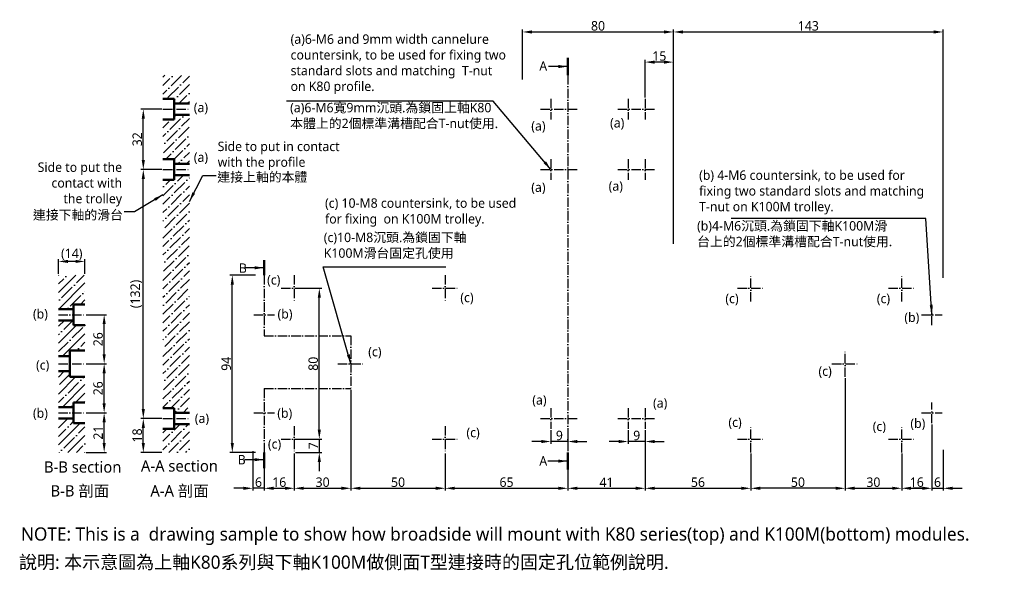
# Model space of a CAD drawing. Header units: millimetres. Extents: x 276 to 798, y 189 to 481.
import ezdxf

# ---------------------------------------------------------------- set-up
doc = ezdxf.new("R2010")
doc.units = ezdxf.units.MM
doc.linetypes.add('中心線5', pattern=[7.2, 5, -1, 0.2, -1])
doc.layers.add('中心線', color=5, linetype='中心線5')
doc.layers.add('標註線', color=3, linetype='Continuous')
doc.styles.get("Standard").update_dxf_attribs({"font": 'msjh.ttf'})
doc.dimstyles.new('ISO-25', dxfattribs={"dimtxt": 5, "dimasz": 5, "dimexe": 1.25, "dimexo": 0.625, "dimtad": 1, "dimdec": 8, "dimtxsty": 'Standard', "dimcen": 2.5, "dimadec": 0, "dimazin": 0, "dimtfac": 1, "dimtdec": 8, "dimtmove": 0, "dimatfit": 3, "dimfxl": 0, "dimarcsym": 0})

# ---------------------------------------------------------------- blocks, each defined once
blk = doc.blocks.new('*D1')
at = {"layer": 'Defpoints', "color": 0}
for p in [(310.21, 272.39), (320.39, 272.39), (310.21, 251.39)]:
    blk.add_point(p, dxfattribs=at)
at = {"layer": '標註線', "color": 0, "lineweight": -2}
for p, q in [((310.83, 272.39), (321.64, 272.39)), ((320.39, 256.39), (320.39, 267.39)), ((310.83, 251.39), (321.64, 251.39))]:
    blk.add_line(p, q, dxfattribs=at)
at = {"layer": '標註線', "color": 0}
for points in [[(319.56, 267.39), (321.23, 267.39), (320.39, 272.39)], [(319.56, 256.39), (321.23, 256.39), (320.39, 251.39)]]:
    blk.add_solid(points, dxfattribs=at)
at = {"layer": '標註線', "color": 0, "insert": (317.21, 261.89), "char_height": 5, "attachment_point": 5, "rotation": 90}
blk.add_mtext('21', dxfattribs=at)
blk = doc.blocks.new('*D2')
at = {"layer": 'Defpoints', "color": 0}
for p in [(296.21, 352.65), (296.21, 345.39), (310.21, 345.39)]:
    blk.add_point(p, dxfattribs=at)
at = {"layer": '標註線', "color": 0, "lineweight": -2}
for p, q in [((296.21, 346.02), (296.21, 353.9)), ((305.21, 352.65), (301.21, 352.65)), ((310.21, 346.02), (310.21, 353.9))]:
    blk.add_line(p, q, dxfattribs=at)
at = {"layer": '標註線', "color": 0}
for points in [[(301.21, 353.48), (301.21, 351.82), (296.21, 352.65)], [(305.21, 353.48), (305.21, 351.82), (310.21, 352.65)]]:
    blk.add_solid(points, dxfattribs=at)
at = {"layer": '標註線', "color": 0, "insert": (303.21, 356.4), "char_height": 5, "attachment_point": 5}
blk.add_mtext('(14)', dxfattribs=at)
blk = doc.blocks.new('*D3')
at = {"layer": 'Defpoints', "color": 0}
for p in [(399.21, 252.77), (405.21, 251.39), (399.21, 232.38)]:
    blk.add_point(p, dxfattribs=at)
at = {"layer": '標註線', "color": 0, "lineweight": -2}
for p, q in [((399.21, 252.14), (399.21, 231.13)), ((405.21, 250.77), (405.21, 231.13)), ((394.21, 232.38), (389.21, 232.38)), ((405.21, 232.38), (399.21, 232.38)), ((410.21, 232.38), (415.21, 232.38))]:
    blk.add_line(p, q, dxfattribs=at)
at = {"layer": '標註線', "color": 0}
for points in [[(394.21, 233.22), (394.21, 231.55), (399.21, 232.38)], [(410.21, 233.22), (410.21, 231.55), (405.21, 232.38)]]:
    blk.add_solid(points, dxfattribs=at)
at = {"layer": '標註線', "color": 0, "insert": (402.21, 235.59), "char_height": 5, "attachment_point": 5}
blk.add_mtext('6', dxfattribs=at)
blk = doc.blocks.new('*D4')
at = {"layer": 'Defpoints', "color": 0}
for p in [(388.33, 345.39), (401.21, 345.39), (401.21, 251.39)]:
    blk.add_point(p, dxfattribs=at)
at = {"layer": '標註線', "color": 0, "lineweight": -2}
for p, q in [((400.59, 345.39), (387.08, 345.39)), ((388.33, 256.39), (388.33, 340.39)), ((400.59, 251.39), (387.08, 251.39))]:
    blk.add_line(p, q, dxfattribs=at)
at = {"layer": '標註線', "color": 0}
for points in [[(387.5, 340.39), (389.17, 340.39), (388.33, 345.39)], [(387.5, 256.39), (389.17, 256.39), (388.33, 251.39)]]:
    blk.add_solid(points, dxfattribs=at)
at = {"layer": '標註線', "color": 0, "insert": (385.12, 298.39), "char_height": 5, "attachment_point": 5, "rotation": 90}
blk.add_mtext('94', dxfattribs=at)
blk = doc.blocks.new('*D5')
at = {"layer": 'Defpoints', "color": 0}
for p in [(765.21, 474.29), (622.21, 361.39), (765.21, 343.39)]:
    blk.add_point(p, dxfattribs=at)
at = {"layer": '標註線', "color": 0, "lineweight": -2}
for p, q in [((622.21, 362.02), (622.21, 475.54)), ((765.21, 344.02), (765.21, 475.54)), ((627.21, 474.29), (760.21, 474.29))]:
    blk.add_line(p, q, dxfattribs=at)
at = {"layer": '標註線', "color": 0}
for points in [[(627.21, 475.12), (627.21, 473.46), (622.21, 474.29)], [(760.21, 475.12), (760.21, 473.46), (765.21, 474.29)]]:
    blk.add_solid(points, dxfattribs=at)
at = {"layer": '標註線', "color": 0, "insert": (693.71, 477.51), "char_height": 5, "attachment_point": 5}
blk.add_mtext('143', dxfattribs=at)
blk = doc.blocks.new('*D6')
at = {"layer": 'Defpoints', "color": 0}
for p in [(341.15, 269.39), (351.58, 269.39), (351.58, 251.39)]:
    blk.add_point(p, dxfattribs=at)
at = {"layer": '標註線', "color": 0, "lineweight": -2}
for p, q in [((350.95, 269.39), (339.9, 269.39)), ((341.15, 256.39), (341.15, 264.39)), ((350.95, 251.39), (339.9, 251.39))]:
    blk.add_line(p, q, dxfattribs=at)
at = {"layer": '標註線', "color": 0}
for points in [[(340.31, 264.39), (341.98, 264.39), (341.15, 269.39)], [(340.31, 256.39), (341.98, 256.39), (341.15, 251.39)]]:
    blk.add_solid(points, dxfattribs=at)
at = {"layer": '標註線', "color": 0, "insert": (337.92, 260.39), "char_height": 5, "attachment_point": 5, "rotation": 90}
blk.add_mtext('18', dxfattribs=at)
blk = doc.blocks.new('*D9')
at = {"layer": 'Defpoints', "color": 0}
for p in [(310.21, 298.39), (320.39, 298.39), (310.21, 272.39)]:
    blk.add_point(p, dxfattribs=at)
at = {"layer": '標註線', "color": 0, "lineweight": -2}
for p, q in [((310.83, 298.39), (321.64, 298.39)), ((320.39, 277.39), (320.39, 293.39)), ((310.83, 272.39), (321.64, 272.39))]:
    blk.add_line(p, q, dxfattribs=at)
at = {"layer": '標註線', "color": 0}
for points in [[(319.56, 293.39), (321.23, 293.39), (320.39, 298.39)], [(319.56, 277.39), (321.23, 277.39), (320.39, 272.39)]]:
    blk.add_solid(points, dxfattribs=at)
at = {"layer": '標註線', "color": 0, "insert": (317.18, 285.39), "char_height": 5, "attachment_point": 5, "rotation": 90}
blk.add_mtext('26', dxfattribs=at)
blk = doc.blocks.new('*D10')
at = {"layer": 'Defpoints', "color": 0}
for p in [(310.21, 324.39), (320.39, 324.39), (310.21, 298.39)]:
    blk.add_point(p, dxfattribs=at)
at = {"layer": '標註線', "color": 0, "lineweight": -2}
for p, q in [((310.83, 324.39), (321.64, 324.39)), ((320.39, 303.39), (320.39, 319.39)), ((310.83, 298.39), (321.64, 298.39))]:
    blk.add_line(p, q, dxfattribs=at)
at = {"layer": '標註線', "color": 0}
for points in [[(319.56, 319.39), (321.23, 319.39), (320.39, 324.39)], [(319.56, 303.39), (321.23, 303.39), (320.39, 298.39)]]:
    blk.add_solid(points, dxfattribs=at)
at = {"layer": '標註線', "color": 0, "insert": (317.18, 311.39), "char_height": 5, "attachment_point": 5, "rotation": 90}
blk.add_mtext('26', dxfattribs=at)
blk = doc.blocks.new('*D11')
at = {"layer": 'Defpoints', "color": 0}
for p in [(607.21, 263.89), (566.21, 251.39), (607.21, 232.38)]:
    blk.add_point(p, dxfattribs=at)
at = {"layer": '標註線', "color": 0, "lineweight": -2}
for p, q in [((607.21, 263.27), (607.21, 231.13)), ((566.21, 250.77), (566.21, 231.13)), ((571.21, 232.38), (602.21, 232.38))]:
    blk.add_line(p, q, dxfattribs=at)
at = {"layer": '標註線', "color": 0}
for points in [[(571.21, 233.22), (571.21, 231.55), (566.21, 232.38)], [(602.21, 233.22), (602.21, 231.55), (607.21, 232.38)]]:
    blk.add_solid(points, dxfattribs=at)
at = {"layer": '標註線', "color": 0, "insert": (586.71, 235.57), "char_height": 5, "attachment_point": 5}
blk.add_mtext('41', dxfattribs=at)
blk = doc.blocks.new('*D12')
at = {"layer": 'Defpoints', "color": 0}
for p in [(759.21, 266.89), (765.21, 253.39), (765.21, 232.38)]:
    blk.add_point(p, dxfattribs=at)
at = {"layer": '標註線', "color": 0, "lineweight": -2}
for p, q in [((759.21, 266.27), (759.21, 231.13)), ((765.21, 252.77), (765.21, 231.13)), ((754.21, 232.38), (749.21, 232.38)), ((759.21, 232.38), (765.21, 232.38)), ((770.21, 232.38), (775.21, 232.38))]:
    blk.add_line(p, q, dxfattribs=at)
at = {"layer": '標註線', "color": 0}
for points in [[(754.21, 233.22), (754.21, 231.55), (759.21, 232.38)], [(770.21, 233.22), (770.21, 231.55), (765.21, 232.38)]]:
    blk.add_solid(points, dxfattribs=at)
at = {"layer": '標註線', "color": 0, "insert": (762.21, 235.59), "char_height": 5, "attachment_point": 5}
blk.add_mtext('6', dxfattribs=at)
blk = doc.blocks.new('*D13')
at = {"layer": 'Defpoints', "color": 0}
for p in [(607.21, 458.31), (622.21, 448.39), (607.21, 438.89)]:
    blk.add_point(p, dxfattribs=at)
at = {"layer": '標註線', "color": 0, "lineweight": -2}
for p, q in [((607.21, 439.52), (607.21, 459.56)), ((622.21, 449.02), (622.21, 459.56)), ((617.21, 458.31), (612.21, 458.31))]:
    blk.add_line(p, q, dxfattribs=at)
at = {"layer": '標註線', "color": 0}
for points in [[(612.21, 459.14), (612.21, 457.47), (607.21, 458.31)], [(617.21, 459.14), (617.21, 457.47), (622.21, 458.31)]]:
    blk.add_solid(points, dxfattribs=at)
at = {"layer": '標註線', "color": 0, "insert": (614.71, 461.53), "char_height": 5, "attachment_point": 5}
blk.add_mtext('15', dxfattribs=at)
blk = doc.blocks.new('*D14')
at = {"layer": 'Defpoints', "color": 0}
for p in [(557.21, 263.89), (566.21, 263.89), (557.21, 257.16)]:
    blk.add_point(p, dxfattribs=at)
at = {"layer": '標註線', "color": 0, "lineweight": -2}
for p, q in [((557.21, 263.27), (557.21, 255.91)), ((566.21, 263.27), (566.21, 255.91)), ((552.21, 257.16), (547.21, 257.16)), ((566.21, 257.16), (557.21, 257.16)), ((571.21, 257.16), (576.21, 257.16))]:
    blk.add_line(p, q, dxfattribs=at)
at = {"layer": '標註線', "color": 0}
for points in [[(552.21, 257.99), (552.21, 256.33), (557.21, 257.16)], [(571.21, 257.99), (571.21, 256.33), (566.21, 257.16)]]:
    blk.add_solid(points, dxfattribs=at)
at = {"layer": '標註線', "color": 0, "insert": (561.71, 260.37), "char_height": 5, "attachment_point": 5}
blk.add_mtext('9', dxfattribs=at)
blk = doc.blocks.new('*D15')
at = {"layer": 'Defpoints', "color": 0}
for p in [(598.21, 263.89), (607.21, 263.89), (598.21, 257.16)]:
    blk.add_point(p, dxfattribs=at)
at = {"layer": '標註線', "color": 0, "lineweight": -2}
for p, q in [((598.21, 263.27), (598.21, 255.91)), ((607.21, 263.27), (607.21, 255.91)), ((593.21, 257.16), (588.21, 257.16)), ((607.21, 257.16), (598.21, 257.16)), ((612.21, 257.16), (617.21, 257.16))]:
    blk.add_line(p, q, dxfattribs=at)
at = {"layer": '標註線', "color": 0}
for points in [[(593.21, 257.99), (593.21, 256.33), (598.21, 257.16)], [(612.21, 257.99), (612.21, 256.33), (607.21, 257.16)]]:
    blk.add_solid(points, dxfattribs=at)
at = {"layer": '標註線', "color": 0, "insert": (602.71, 260.37), "char_height": 5, "attachment_point": 5}
blk.add_mtext('9', dxfattribs=at)
blk = doc.blocks.new('*D16')
at = {"layer": 'Defpoints', "color": 0}
for p in [(451.21, 285.24), (421.21, 251.39), (451.21, 232.38)]:
    blk.add_point(p, dxfattribs=at)
at = {"layer": '標註線', "color": 0, "lineweight": -2}
for p, q in [((451.21, 284.62), (451.21, 231.13)), ((421.21, 250.77), (421.21, 231.13)), ((426.21, 232.38), (446.21, 232.38))]:
    blk.add_line(p, q, dxfattribs=at)
at = {"layer": '標註線', "color": 0}
for points in [[(426.21, 233.22), (426.21, 231.55), (421.21, 232.38)], [(446.21, 233.22), (446.21, 231.55), (451.21, 232.38)]]:
    blk.add_solid(points, dxfattribs=at)
at = {"layer": '標註線', "color": 0, "insert": (436.21, 235.59), "char_height": 5, "attachment_point": 5}
blk.add_mtext('30', dxfattribs=at)
blk = doc.blocks.new('*D17')
at = {"layer": 'Defpoints', "color": 0}
for p in [(713.21, 290.14), (743.21, 250.77), (743.21, 232.38)]:
    blk.add_point(p, dxfattribs=at)
at = {"layer": '標註線', "color": 0, "lineweight": -2}
for p, q in [((713.21, 289.52), (713.21, 231.13)), ((743.21, 250.14), (743.21, 231.13)), ((718.21, 232.38), (738.21, 232.38))]:
    blk.add_line(p, q, dxfattribs=at)
at = {"layer": '標註線', "color": 0}
for points in [[(718.21, 233.22), (718.21, 231.55), (713.21, 232.38)], [(738.21, 233.22), (738.21, 231.55), (743.21, 232.38)]]:
    blk.add_solid(points, dxfattribs=at)
at = {"layer": '標註線', "color": 0, "insert": (728.21, 235.59), "char_height": 5, "attachment_point": 5}
blk.add_mtext('30', dxfattribs=at)
blk = doc.blocks.new('*D18')
at = {"layer": 'Defpoints', "color": 0}
for p in [(421.21, 338.39), (434.46, 338.39), (421.21, 258.39)]:
    blk.add_point(p, dxfattribs=at)
at = {"layer": '標註線', "color": 0, "lineweight": -2}
for p, q in [((421.84, 338.39), (435.71, 338.39)), ((434.46, 263.39), (434.46, 333.39)), ((421.84, 258.39), (435.71, 258.39))]:
    blk.add_line(p, q, dxfattribs=at)
at = {"layer": '標註線', "color": 0}
for points in [[(433.63, 333.39), (435.29, 333.39), (434.46, 338.39)], [(433.63, 263.39), (435.29, 263.39), (434.46, 258.39)]]:
    blk.add_solid(points, dxfattribs=at)
at = {"layer": '標註線', "color": 0, "insert": (431.25, 298.39), "char_height": 5, "attachment_point": 5, "rotation": 90}
blk.add_mtext('80', dxfattribs=at)
blk = doc.blocks.new('*D19')
at = {"layer": 'Defpoints', "color": 0}
for p in [(451.21, 285.24), (501.21, 251.39), (501.21, 232.38)]:
    blk.add_point(p, dxfattribs=at)
at = {"layer": '標註線', "color": 0, "lineweight": -2}
for p, q in [((451.21, 284.62), (451.21, 231.13)), ((501.21, 250.77), (501.21, 231.13)), ((456.21, 232.38), (496.21, 232.38))]:
    blk.add_line(p, q, dxfattribs=at)
at = {"layer": '標註線', "color": 0}
for points in [[(456.21, 233.22), (456.21, 231.55), (451.21, 232.38)], [(496.21, 233.22), (496.21, 231.55), (501.21, 232.38)]]:
    blk.add_solid(points, dxfattribs=at)
at = {"layer": '標註線', "color": 0, "insert": (476.21, 235.59), "char_height": 5, "attachment_point": 5}
blk.add_mtext('50', dxfattribs=at)
blk = doc.blocks.new('*D20')
at = {"layer": 'Defpoints', "color": 0}
for p in [(713.21, 291.39), (663.21, 251.39), (663.21, 232.38)]:
    blk.add_point(p, dxfattribs=at)
at = {"layer": '標註線', "color": 0, "lineweight": -2}
for p, q in [((713.21, 290.77), (713.21, 231.13)), ((663.21, 250.77), (663.21, 231.13)), ((708.21, 232.38), (668.21, 232.38))]:
    blk.add_line(p, q, dxfattribs=at)
at = {"layer": '標註線', "color": 0}
for points in [[(668.21, 233.22), (668.21, 231.55), (663.21, 232.38)], [(708.21, 233.22), (708.21, 231.55), (713.21, 232.38)]]:
    blk.add_solid(points, dxfattribs=at)
at = {"layer": '標註線', "color": 0, "insert": (688.21, 235.59), "char_height": 5, "attachment_point": 5}
blk.add_mtext('50', dxfattribs=at)
blk = doc.blocks.new('*D21')
at = {"layer": 'Defpoints', "color": 0}
for p in [(501.21, 251.39), (566.21, 251.39), (566.21, 232.38)]:
    blk.add_point(p, dxfattribs=at)
at = {"layer": '標註線', "color": 0, "lineweight": -2}
for p, q in [((501.21, 250.77), (501.21, 231.13)), ((566.21, 250.77), (566.21, 231.13)), ((506.21, 232.38), (561.21, 232.38))]:
    blk.add_line(p, q, dxfattribs=at)
at = {"layer": '標註線', "color": 0}
for points in [[(506.21, 233.22), (506.21, 231.55), (501.21, 232.38)], [(561.21, 233.22), (561.21, 231.55), (566.21, 232.38)]]:
    blk.add_solid(points, dxfattribs=at)
at = {"layer": '標註線', "color": 0, "insert": (533.71, 235.59), "char_height": 5, "attachment_point": 5}
blk.add_mtext('65', dxfattribs=at)
blk = doc.blocks.new('*D22')
at = {"layer": 'Defpoints', "color": 0}
for p in [(607.21, 263.89), (663.21, 251.39), (663.21, 232.38)]:
    blk.add_point(p, dxfattribs=at)
at = {"layer": '標註線', "color": 0, "lineweight": -2}
for p, q in [((607.21, 263.27), (607.21, 231.13)), ((663.21, 250.77), (663.21, 231.13)), ((612.21, 232.38), (658.21, 232.38))]:
    blk.add_line(p, q, dxfattribs=at)
at = {"layer": '標註線', "color": 0}
for points in [[(612.21, 233.22), (612.21, 231.55), (607.21, 232.38)], [(658.21, 233.22), (658.21, 231.55), (663.21, 232.38)]]:
    blk.add_solid(points, dxfattribs=at)
at = {"layer": '標註線', "color": 0, "insert": (635.21, 235.59), "char_height": 5, "attachment_point": 5}
blk.add_mtext('56', dxfattribs=at)
blk = doc.blocks.new('*D23')
at = {"layer": 'Defpoints', "color": 0}
for p in [(622.21, 474.29), (542.21, 448.39), (622.21, 448.39)]:
    blk.add_point(p, dxfattribs=at)
at = {"layer": '標註線', "color": 0, "lineweight": -2}
for p, q in [((542.21, 449.02), (542.21, 475.54)), ((622.21, 449.02), (622.21, 475.54)), ((547.21, 474.29), (617.21, 474.29))]:
    blk.add_line(p, q, dxfattribs=at)
at = {"layer": '標註線', "color": 0}
for points in [[(547.21, 475.12), (547.21, 473.46), (542.21, 474.29)], [(617.21, 475.12), (617.21, 473.46), (622.21, 474.29)]]:
    blk.add_solid(points, dxfattribs=at)
at = {"layer": '標註線', "color": 0, "insert": (582.21, 477.5), "char_height": 5, "attachment_point": 5}
blk.add_mtext('80', dxfattribs=at)
blk = doc.blocks.new('*D24')
at = {"layer": 'Defpoints', "color": 0}
for p in [(420.59, 258.39), (421.21, 251.39), (434.46, 251.39)]:
    blk.add_point(p, dxfattribs=at)
at = {"layer": '標註線', "color": 0, "lineweight": -2}
for p, q in [((434.46, 263.39), (434.46, 268.39)), ((421.21, 258.39), (435.71, 258.39)), ((434.46, 258.39), (434.46, 251.39)), ((421.84, 251.39), (435.71, 251.39)), ((434.46, 246.39), (434.46, 241.39))]:
    blk.add_line(p, q, dxfattribs=at)
at = {"layer": '標註線', "color": 0}
for points in [[(433.63, 263.39), (435.29, 263.39), (434.46, 258.39)], [(433.63, 246.39), (435.29, 246.39), (434.46, 251.39)]]:
    blk.add_solid(points, dxfattribs=at)
at = {"layer": '標註線', "color": 0, "insert": (431.34, 254.89), "char_height": 5, "attachment_point": 5, "rotation": 90}
blk.add_mtext('7', dxfattribs=at)
blk = doc.blocks.new('*D25')
at = {"layer": 'Defpoints', "color": 0}
for p in [(405.21, 251.39), (421.21, 251.39), (421.21, 232.38)]:
    blk.add_point(p, dxfattribs=at)
at = {"layer": '標註線', "color": 0, "lineweight": -2}
for p, q in [((405.21, 250.77), (405.21, 231.13)), ((421.21, 250.77), (421.21, 231.13)), ((410.21, 232.38), (416.21, 232.38))]:
    blk.add_line(p, q, dxfattribs=at)
at = {"layer": '標註線', "color": 0}
for points in [[(410.21, 233.22), (410.21, 231.55), (405.21, 232.38)], [(416.21, 233.22), (416.21, 231.55), (421.21, 232.38)]]:
    blk.add_solid(points, dxfattribs=at)
at = {"layer": '標註線', "color": 0, "insert": (413.21, 235.61), "char_height": 5, "attachment_point": 5}
blk.add_mtext('16', dxfattribs=at)
blk = doc.blocks.new('*D26')
at = {"layer": 'Defpoints', "color": 0}
for p in [(759.21, 266.27), (743.21, 251.39), (759.21, 232.38)]:
    blk.add_point(p, dxfattribs=at)
at = {"layer": '標註線', "color": 0, "lineweight": -2}
for p, q in [((759.21, 265.64), (759.21, 231.13)), ((743.21, 250.77), (743.21, 231.13)), ((748.21, 232.38), (754.21, 232.38))]:
    blk.add_line(p, q, dxfattribs=at)
at = {"layer": '標註線', "color": 0}
for points in [[(748.21, 233.22), (748.21, 231.55), (743.21, 232.38)], [(754.21, 233.22), (754.21, 231.55), (759.21, 232.38)]]:
    blk.add_solid(points, dxfattribs=at)
at = {"layer": '標註線', "color": 0, "insert": (751.21, 235.61), "char_height": 5, "attachment_point": 5}
blk.add_mtext('16', dxfattribs=at)
blk = doc.blocks.new('*D31')
at = {"layer": 'Defpoints', "color": 0}
for p in [(341.15, 401.39), (351.58, 401.39), (351.58, 269.39)]:
    blk.add_point(p, dxfattribs=at)
at = {"layer": '標註線', "color": 0, "lineweight": -2}
for p, q in [((350.95, 401.39), (339.9, 401.39)), ((341.15, 274.39), (341.15, 396.39)), ((350.95, 269.39), (339.9, 269.39))]:
    blk.add_line(p, q, dxfattribs=at)
at = {"layer": '標註線', "color": 0}
for points in [[(340.31, 396.39), (341.98, 396.39), (341.15, 401.39)], [(340.31, 274.39), (341.98, 274.39), (341.15, 269.39)]]:
    blk.add_solid(points, dxfattribs=at)
at = {"layer": '標註線', "color": 0, "insert": (337.4, 335.39), "char_height": 5, "attachment_point": 5, "rotation": 90}
blk.add_mtext('(132)', dxfattribs=at)
blk = doc.blocks.new('*D32')
at = {"layer": 'Defpoints', "color": 0}
for p in [(341.15, 433.39), (351.58, 433.39), (351.58, 401.39)]:
    blk.add_point(p, dxfattribs=at)
at = {"layer": '標註線', "color": 0, "lineweight": -2}
for p, q in [((350.95, 433.39), (339.9, 433.39)), ((341.15, 406.39), (341.15, 428.39)), ((350.95, 401.39), (339.9, 401.39))]:
    blk.add_line(p, q, dxfattribs=at)
at = {"layer": '標註線', "color": 0}
for points in [[(340.31, 428.39), (341.98, 428.39), (341.15, 433.39)], [(340.31, 406.39), (341.98, 406.39), (341.15, 401.39)]]:
    blk.add_solid(points, dxfattribs=at)
at = {"layer": '標註線', "color": 0, "insert": (337.94, 417.39), "char_height": 5, "attachment_point": 5, "rotation": 90}
blk.add_mtext('32', dxfattribs=at)

msp = doc.modelspace()

# ---------------------------------------------------------------- hatches: boundary and pattern name
h = msp.add_hatch()
h.set_pattern_fill('ANSI36', color=256)
h.paths.add_polyline_path([(365.57738866, 451.39464349), (351.57738866, 451.39464349), (351.57738866, 438.89464349), (357.57738866, 438.89464349), (357.57738866, 436.39464349), (365.57738866, 436.39464349)])
h.paths.add_polyline_path([(365.57738866, 430.39464349), (357.57738866, 430.39464349), (357.57738866, 427.89464349), (351.57738866, 427.89464349), (351.57738866, 406.89464349), (357.57738866, 406.89464349), (357.57738866, 404.39464349), (365.57738866, 404.39464349)])
h.paths.add_polyline_path([(365.57738866, 398.39464349), (357.57738866, 398.39464349), (357.57738866, 395.89464349), (351.57738866, 395.89464349), (351.57738866, 274.89464349), (357.57738866, 274.89464349), (357.57738866, 272.39464349), (365.57738866, 272.39464349)])
h.paths.add_polyline_path([(365.57738866, 266.39464349), (357.57738866, 266.39464349), (357.57738866, 263.89464349), (351.57738866, 263.89464349), (351.57738866, 251.39464349), (365.57738866, 251.39464349)])
h = msp.add_hatch()
h.set_pattern_fill('ANSI35', color=256, style=0)
h.set_pattern_definition([(45, (76.714, -6e-14), (-4.49013, 4.49013), []), (45, (81.204, -6e-14), (-4.49013, 4.49013), [7.9375, -1.5875, 0, -1.5875])])
h.paths.add_polyline_path([(304.20984736, 266.89464349), (304.20984736, 269.39464349), (296.20984736, 269.39464349), (296.20984736, 251.39464349), (310.20984736, 251.39464349), (310.20984736, 266.89464349)])
h.paths.add_polyline_path([(296.20984736, 275.39464349), (304.20984736, 275.39464349), (304.20984736, 277.89464349), (310.20984736, 277.89464349), (310.20984736, 291.39464349), (302.20984736, 291.39464349), (302.20984736, 294.39464349), (296.20984736, 294.39464349)])
h.paths.add_polyline_path([(296.20984736, 302.39464349), (302.20984736, 302.39464349), (302.20984736, 305.39464349), (310.20984736, 305.39464349), (310.20984736, 318.89464349), (304.20984736, 318.89464349), (304.20984736, 321.39464349), (296.20984736, 321.39464349)])
h.paths.add_polyline_path([(310.20984736, 329.89464349), (310.20984736, 345.39464349), (296.20984736, 345.39464349), (296.20984736, 327.39464349), (304.20984736, 327.39464349), (304.20984736, 329.89464349)])

# ---------------------------------------------------------------- linework, layer by layer
at = {"lineweight": 50}
for p, q in [((357.57738866, 438.89464349), (351.57738866, 438.89464349)), ((357.57738866, 438.89464349), (357.57738866, 427.89464349)), ((365.57738866, 436.39464349), (357.57738866, 436.39464349)), ((365.57738866, 430.39464349), (357.57738866, 430.39464349)), ((357.57738866, 427.89464349), (351.57738866, 427.89464349)), ((357.57738866, 406.89464349), (351.57738866, 406.89464349)), ((357.57738866, 406.89464349), (357.57738866, 395.89464349)), ((365.57738866, 404.39464349), (357.57738866, 404.39464349)), ((365.57738866, 398.39464349), (357.57738866, 398.39464349)), ((357.57738866, 395.89464349), (351.57738866, 395.89464349)), ((304.20984736, 329.89464349), (304.20984736, 318.89464349)), ((304.20984736, 329.89464349), (310.20984736, 329.89464349)), ((296.20984736, 327.39464349), (304.20984736, 327.39464349)), ((296.20984736, 321.39464349), (304.20984736, 321.39464349)), ((304.20984736, 318.89464349), (310.20984736, 318.89464349)), ((302.20984736, 305.39464349), (302.20984736, 291.39464349)), ((302.20984736, 305.39464349), (310.20984736, 305.39464349)), ((296.20984736, 302.39464349), (302.20984736, 302.39464349)), ((296.20984736, 294.39464349), (302.20984736, 294.39464349)), ((302.20984736, 291.39464349), (310.20984736, 291.39464349)), ((304.20984736, 277.89464349), (304.20984736, 266.89464349)), ((304.20984736, 277.89464349), (310.20984736, 277.89464349)), ((296.20984736, 275.39464349), (304.20984736, 275.39464349)), ((357.57738866, 274.89464349), (351.57738866, 274.89464349)), ((357.57738866, 274.89464349), (357.57738866, 263.89464349)), ((365.57738866, 272.39464349), (357.57738866, 272.39464349)), ((296.20984736, 269.39464349), (304.20984736, 269.39464349)), ((304.20984736, 266.89464349), (310.20984736, 266.89464349)), ((365.57738866, 266.39464349), (357.57738866, 266.39464349)), ((357.57738866, 263.89464349), (351.57738866, 263.89464349))]:
    msp.add_line(p, q, dxfattribs=at)
at = {"layer": '中心線'}
for p, q in [((566.21102133, 451.39464349), (566.21102133, 251.39464349)), ((557.21102133, 438.89464349), (557.21102133, 427.89464349)), ((598.21102133, 438.89464349), (598.21102133, 427.89464349)), ((607.21102133, 438.89464349), (607.21102133, 427.89464349)), ((351.57738866, 433.39464349), (365.57738866, 433.39464349)), ((551.71102133, 433.39464349), (571.71102133, 433.39464349)), ((592.71102133, 433.39464349), (612.71102133, 433.39464349)), ((557.21102133, 406.89464349), (557.21102133, 395.89464349)), ((598.21102133, 406.89464349), (598.21102133, 395.89464349)), ((607.21102133, 406.89464349), (607.21102133, 395.89464349)), ((351.57738866, 401.39464349), (365.57738866, 401.39464349)), ((551.71102133, 401.39464349), (571.71102133, 401.39464349)), ((592.71102133, 401.39464349), (612.71102133, 401.39464349)), ((405.21102133, 345.39464349), (405.21102133, 313.21638212)), ((421.21102133, 345.39464349), (421.21102133, 331.39464349)), ((501.21102133, 345.39464349), (501.21102133, 331.39464349)), ((663.21102133, 331.39464349), (663.21102133, 345.39464349)), ((743.21102133, 331.39464349), (743.21102133, 345.39464349)), ((414.21102133, 338.39464349), (428.21102133, 338.39464349)), ((494.21102133, 338.39464349), (508.21102133, 338.39464349)), ((656.21102133, 338.39464349), (670.21102133, 338.39464349)), ((736.21102133, 338.39464349), (750.21102133, 338.39464349)), ((759.21102133, 318.89464349), (759.21102133, 329.89464349)), ((296.20984736, 324.39464349), (310.20984736, 324.39464349)), ((399.71102133, 324.39464349), (410.71102133, 324.39464349)), ((753.71102133, 324.39464349), (764.71102133, 324.39464349)), ((405.21102133, 313.21638212), (451.21102133, 313.21638212)), ((451.21102133, 313.21638212), (451.21102133, 285.24116857)), ((713.21102133, 291.39464349), (713.21102133, 305.39464349)), ((296.20984736, 298.39464349), (310.20984736, 298.39464349)), ((444.21102133, 298.39464349), (458.21102133, 298.39464349)), ((706.21102133, 298.39464349), (720.21102133, 298.39464349)), ((405.21102133, 285.24116857), (451.21102133, 285.24116857)), ((405.21102133, 285.24116857), (405.21102133, 251.39464349)), ((759.21102133, 266.89464349), (759.21102133, 277.89464349)), ((296.20984736, 272.39464349), (310.20984736, 272.39464349)), ((399.71102133, 272.39464349), (410.71102133, 272.39464349)), ((557.21102133, 274.89464349), (557.21102133, 263.89464349)), ((598.21102133, 274.89464349), (598.21102133, 263.89464349)), ((607.21102133, 274.89464349), (607.21102133, 263.89464349)), ((753.71102133, 272.39464349), (764.71102133, 272.39464349)), ((351.57738866, 269.39464349), (365.57738866, 269.39464349)), ((551.71102133, 269.39464349), (571.71102133, 269.39464349)), ((592.71102133, 269.39464349), (612.71102133, 269.39464349)), ((421.21102133, 265.39464349), (421.21102133, 251.39464349)), ((501.21102133, 265.39464349), (501.21102133, 251.39464349)), ((663.21102133, 251.39464349), (663.21102133, 265.39464349)), ((743.21102133, 251.39464349), (743.21102133, 265.39464349)), ((414.21102133, 258.39464349), (428.21102133, 258.39464349)), ((494.21102133, 258.39464349), (508.21102133, 258.39464349)), ((656.21102133, 258.39464349), (670.21102133, 258.39464349)), ((736.21102133, 258.39464349), (750.21102133, 258.39464349))]:
    msp.add_line(p, q, dxfattribs=at)
at = {"layer": '標註線', "lineweight": 50}
for p, q in [((566.21102133, 451.39464349), (566.21102133, 460.54523715)), ((405.21102133, 345.39464349), (405.21102133, 353.298227)), ((405.21102133, 243.07251836), (405.21102133, 251.39464349)), ((566.21102133, 251.39464349), (566.21102133, 242.34157558))]:
    msp.add_line(p, q, dxfattribs=at)

# ---------------------------------------------------------------- texts
at = {"char_height": 5, "attachment_point": 1}
for s, insert, width in [('(a)6-M6 and 9mm width cannelure \\Pcountersink, to be used for fixing two\\Pstandard slots and matching  T-nut\\Pon K80 profile.', (419.22621086, 473.00064226), 2.842170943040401e-14), ('(b) 4-M6 countersink, to be used for \\Pfixing two standard slots and matching  \\PT-nut on K100M trolley.', (635.81379364, 400.88044967), 2.842170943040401e-14), ('(c) 10-M8 countersink, to be used\\Pfor fixing  on K100M trolley.', (437.49324522, 386.0824316), 5.684341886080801e-14)]:
    msp.add_mtext(s, dxfattribs=dict(at, insert=insert, width=width))
for s, insert, char_height, attachment_point in [('Side to put in contact\\Pwith the profile', (380.5719471, 416.14280125), 5, 1), ('Side to put the\\Pcontact with\\Pthe trolley', (329.8863434, 381.75372098), 5, 9), ('B-B section', (288.51110242, 246.65768076), 6, 1), ('A-A section', (339.88691683, 247.23172304), 6, 1), ('NOTE: This is a  drawing sample to show how broadside will mount with K80 series(top) and K100M(bottom) modules.', (276.24532189, 211.63353649), 7, 1)]:
    msp.add_mtext(s, dxfattribs=dict(insert=insert, char_height=char_height, attachment_point=attachment_point))
at = {"layer": '標註線', "lineweight": 50, "char_height": 5, "attachment_point": 1}
for s, insert, width in [('A', (551.08982299, 458.76166295), 1.953992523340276e-14), ('B', (391.79610646, 351.60011442), 1.77635683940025e-15), ('B', (391.17715903, 250.04427685), 1.77635683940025e-15), ('A', (551.09938055, 249.41605047), 1.953992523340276e-14)]:
    msp.add_mtext(s, dxfattribs=dict(at, insert=insert, width=width))
at = {"layer": '標註線'}
for s, insert, char_height, attachment_point in [('(a)', (367.91811862, 436.77505191), 5, 1), ('(a)6-M6寬9mm沉頭.為鎖固上軸K80\\P本體上的2個標準溝槽配合T-nut使用.', (418.98833785, 436.66711381), 5, 1), ('(a)', (588.60277784, 428.64088176), 5, 1), ('(a)', (546.82839156, 427.01404754), 5, 1), ('(a)', (367.91811862, 410.39879696), 5, 1), ('連接上軸的本體', (380.35274773, 399.93906874), 5, 1), ('(a)', (546.82839156, 394.47736695), 5, 1), ('(a)', (587.85494561, 395.11722686), 5, 1), ('連接下軸的滑台', (330.36262206, 374.21727598), 5, 9), ('(b)4-M6沉頭.為鎖固下軸K100M滑\\P台上的2個標準溝槽配合T-nut使用.', (634.72874533, 374.01734956), 5, 1), ('(c)10-M8沉頭.為鎖固下軸\\PK100M滑台固定孔使用', (436.82962548, 367.90076268), 5, 1), ('(c)', (406.77899246, 345.39464349), 5, 1), ('(c)', (509.21090997, 336.04865259), 5, 1), ('(c)', (649.72475417, 335.50637484), 5, 1), ('(c)', (730.01838029, 335.50637484), 5, 1), ('(b)', (282.64994877, 327.34970408), 5, 1), ('(b)', (412.32107977, 327.34970408), 5, 1), ('(b)', (744.63485292, 325.52795411), 5, 1), ('(c)', (460.3837044, 307.30791721), 5, 1), ('(c)', (284.28119783, 300.25830354), 5, 1), ('(c)', (699.09448465, 297.00463509), 5, 1), ('(a)', (547.37091647, 281.73315209), 5, 1), ('(a)', (611.3888074, 280.10631884), 5, 1), ('(b)', (282.64994877, 274.74873602), 5, 1), ('(a)', (368.46064202, 271.97214772), 5, 1), ('(b)', (412.17897375, 274.74873602), 5, 1), ('(c)', (651.35232739, 269.89073395), 5, 1), ('(c)', (727.84828217, 267.72162197), 5, 1), ('(b)', (747.81862344, 269.32595657), 5, 1), ('(c)', (512.4660564, 264.46795352), 5, 1), ('(c)', (407.2053062, 258.39352974), 5, 1), ('B-B 剖面', (291.96445597, 234.01942535), 6, 1), ('A-A 剖面', (344.90062382, 234.01942535), 6, 1), ('說明: 本示意圖為上軸K80系列與下軸K100M做側面T型連接時的固定孔位範例說明.', (275.24835431, 196.7318831), 7, 1)]:
    msp.add_mtext(s, dxfattribs=dict(at, insert=insert, char_height=char_height, attachment_point=attachment_point))

# ---------------------------------------------------------------- dimensions: what is measured, and where the dimension line sits
for base, p1, p2, picture, middle in [((622.2110213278, 474.2898183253), (542.2110213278, 448.3946434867), (622.2110213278, 448.3946434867), '*D23', (582.2110213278, 477.4987434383)), ((765.2110213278, 474.2898183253), (622.2110213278, 361.3946434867), (765.2110213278, 343.3946434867), '*D5', (693.7110213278, 477.5132689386)), ((607.2110213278, 458.3054483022), (622.2110213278, 448.3946434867), (607.2110213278, 438.8946434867), '*D13', (614.7110213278, 461.5288989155)), ((663.2110213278, 232.3845556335), (713.2110213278, 291.3946434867), (663.2110213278, 251.3946434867), '*D20', (688.2110213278, 235.5934807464)), ((743.2110213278, 232.3845556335), (713.2110213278, 290.1446434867), (743.2110213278, 250.7696434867), '*D17', (728.2110213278, 235.5934807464)), ((501.2110213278, 232.3845556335), (451.2110213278, 285.2411685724), (501.2110213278, 251.3946434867), '*D19', (476.2110213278, 235.5934807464)), ((759.2110213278, 232.3845556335), (743.2110213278, 251.3946434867), (759.2110213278, 266.2696434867), '*D26', (751.2110213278, 235.6080062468)), ((765.2110213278, 232.3845556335), (759.2110213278, 266.8946434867), (765.2110213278, 253.3946434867), '*D12', (762.2110213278, 235.5934807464)), ((557.2110213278, 257.1591458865), (566.2110213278, 263.8946434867), (557.2110213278, 263.8946434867), '*D14', (561.7110213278, 260.3680709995)), ((607.2110213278, 232.3845556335), (566.2110213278, 251.3946434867), (607.2110213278, 263.8946434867), '*D11', (586.7110213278, 235.5660436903)), ((598.2110213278, 257.1591458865), (607.2110213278, 263.8946434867), (598.2110213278, 263.8946434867), '*D15', (602.7110213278, 260.3680709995)), ((663.2110213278, 232.3845556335), (607.2110213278, 263.8946434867), (663.2110213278, 251.3946434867), '*D22', (635.2110213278, 235.5934807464)), ((399.2110213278, 232.3845556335), (405.2110213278, 251.3946434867), (399.2110213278, 252.7696434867), '*D3', (402.2110213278, 235.5934807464)), ((421.2110213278, 232.3845556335), (405.2110213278, 251.3946434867), (421.2110213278, 251.3946434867), '*D25', (413.2110213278, 235.6080062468)), ((566.2110213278, 232.3845556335), (501.2110213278, 251.3946434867), (566.2110213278, 251.3946434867), '*D21', (533.7110213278, 235.5934807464))]:
    dim = msp.add_linear_dim(base=base, p1=p1, p2=p2, dimstyle='ISO-25', dxfattribs=at)
    dim.commit()
    dim.dimension.update_dxf_attribs({"geometry": picture, "text_midpoint": middle})
for base, p1, p2, picture, middle in [((341.1479599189, 433.3946434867), (351.5773886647, 401.3946434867), (351.5773886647, 433.3946434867), '*D32', (337.939034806, 417.3946434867)), ((388.3339000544, 345.3946434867), (401.2110213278, 251.3946434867), (401.2110213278, 345.3946434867), '*D4', (385.1249749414, 298.3946434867)), ((434.460483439, 338.3946434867), (421.2110213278, 258.3946434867), (421.2110213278, 338.3946434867), '*D18', (431.251558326, 298.3946434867)), ((320.3937074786, 324.3946434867), (310.2098473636, 298.3946434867), (310.2098473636, 324.3946434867), '*D10', (317.1847823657, 311.3946434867)), ((320.3937074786, 298.3946434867), (310.2098473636, 272.3946434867), (310.2098473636, 298.3946434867), '*D9', (317.1847823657, 285.3946434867)), ((320.3937074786, 272.3946434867), (310.2098473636, 251.3946434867), (310.2098473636, 272.3946434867), '*D1', (317.2122194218, 261.8946434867)), ((341.1479599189, 269.3946434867), (351.5773886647, 251.3946434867), (351.5773886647, 269.3946434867), '*D6', (337.9245093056, 260.3946434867)), ((434.460483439, 251.3946434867), (420.5860213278, 258.3946434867), (421.2110213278, 251.3946434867), '*D24', (431.335483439, 254.8946434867))]:
    dim = msp.add_linear_dim(base=base, p1=p1, p2=p2, angle=90, dimstyle='ISO-25', dxfattribs=at)
    dim.commit()
    dim.dimension.update_dxf_attribs({"geometry": picture, "text_midpoint": middle})
for base, p1, p2, angle, text, picture, middle in [((341.14795992, 401.39464349), (351.57738866, 269.39464349), (351.57738866, 401.39464349), 90, '(132)', '*D31', (337.39836341, 335.39464349)), ((296.20984736, 352.65164401), (310.20984736, 345.39464349), (296.20984736, 345.39464349), 180, '(14)', '*D2', (303.20984736, 356.40124053))]:
    dim = msp.add_linear_dim(base=base, p1=p1, p2=p2, angle=angle, text=text, dimstyle='ISO-25', dxfattribs=at)
    dim.commit()
    dim.dimension.update_dxf_attribs({"geometry": picture, "text_midpoint": middle})
dim = msp.add_linear_dim(base=(451.2110213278, 232.3845556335), p1=(421.2110213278, 251.3946434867), p2=(451.2110213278, 285.2411685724), dimstyle='ISO-25', override={"dimtmove": 1}, dxfattribs=at)
dim.commit()
dim.dimension.update_dxf_attribs({"geometry": '*D16', "text_midpoint": (436.2110213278, 235.5934807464)})

# ---------------------------------------------------------------- leaders
for points in [[(566.21102133, 455.96994032), (556.00128272, 455.96994032)], [(557.21102133, 401.39464349), (526.67671455, 437.62237284), (416.99122362, 437.62542365)], [(759.21102133, 324.39464349), (755.96056576, 375.44012973), (652.81379364, 375.44012973)], [(405.17326843, 349.28297066), (395.08629071, 349.28297066)], [(451.21102133, 298.39464349), (436.5853634, 349.79288514), (501.49004254, 349.79288514)], [(405.21102133, 247.55106461), (394.71137465, 247.55106461)], [(566.21102133, 246.78841177), (555.62647413, 246.78841177)]]:
    msp.add_leader(points, dimstyle='ISO-25', override={"dimgap": 0.625, "dimtad": 0}, dxfattribs=at)
at = {"layer": '標註線', "annotation_type": 0, "has_hookline": 1}
for points, hookline_direction, text_width in [([(365.57738866, 384.47990386), (372.6525688, 398.18906874), (379.72774773, 398.18906874)], 0, 45.44222079), ([(351.57738866, 388.03654125), (336.49053887, 378.96727598), (330.98762206, 378.94855505)], 1, 45.48741123)]:
    msp.add_leader(points, dimstyle='ISO-25', override={"dimgap": 0.625, "dimtad": 0}, dxfattribs=dict(at, hookline_direction=hookline_direction, text_width=text_width))

doc.saveas('drawing.dxf')
